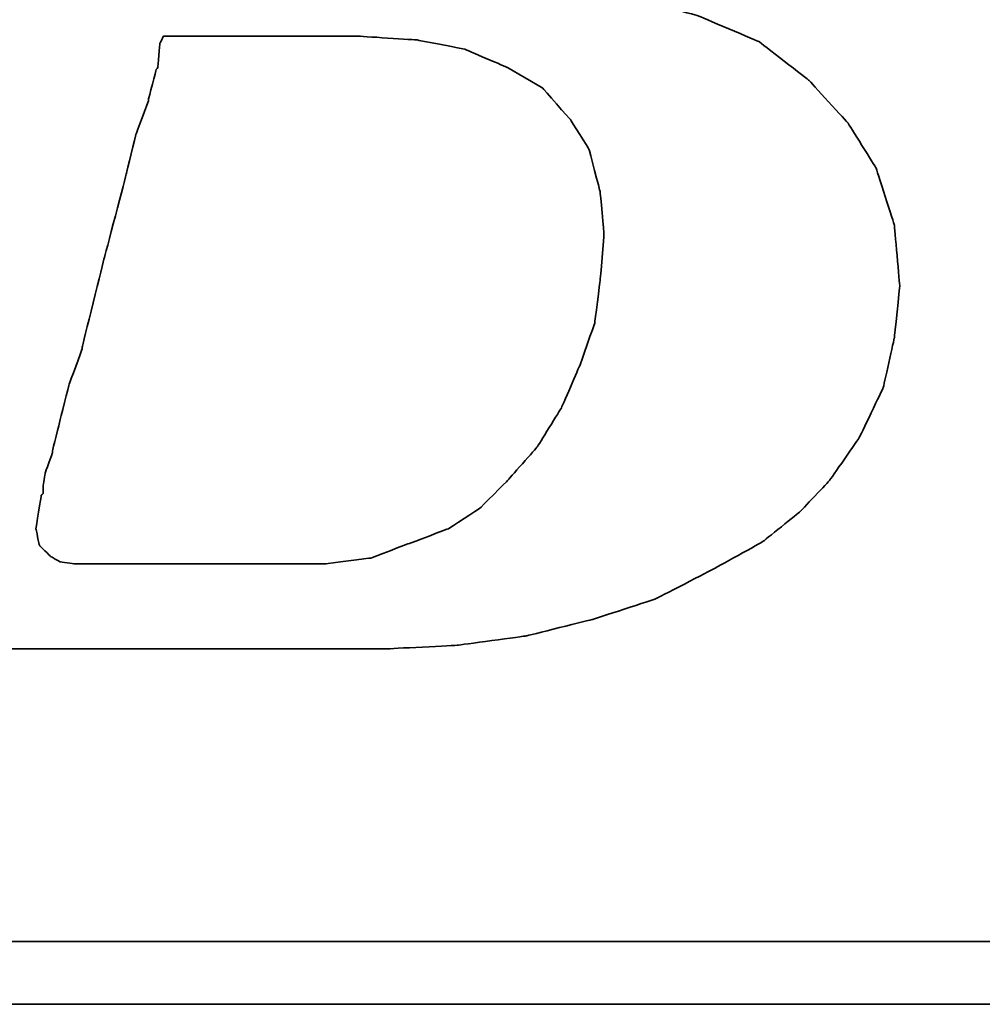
# Model space of a CAD drawing. Header units: millimetres. Extents: x 8 to 529, y 592 to 778.
# Tile 29 of 52: x 377.49 to 382.82, y 648.87 to 654.31. Entities that reach past the tile are written whole.
import ezdxf

# ---------------------------------------------------------------- set-up
doc = ezdxf.new("R2010")
doc.units = ezdxf.units.MM
doc.layers.add('DIM', color=4, linetype='Continuous')
doc.layers.add('layer 1', color=7, linetype='Continuous')

# ---------------------------------------------------------------- blocks, each defined once
blk = doc.blocks.new('TBI MOTION logo(完整正式版)')
at = {"layer": 'layer 1', "color": 22, "lineweight": 35}
for points, knots in [([(-64.65375, -6.86375), (-64.65375, -6.86375), (-64.84375, -7.29625), (-64.84375, -7.29625), (-64.84375, -7.29625), (-64.84375, -7.29625), (-64.86875, -7.34375), (-64.86875, -7.34375), (-64.86875, -7.34375), (-64.86875, -7.34375), (-64.86875, -7.36875), (-64.86875, -7.36875), (-64.86875, -7.36875), (-64.86875, -7.36875), (-65.15375, -7.65375), (-65.15375, -7.65375), (-65.15375, -7.65375), (-65.15375, -7.65375), (-65.17875, -7.65375), (-65.17875, -7.65375), (-65.17875, -7.65375), (-65.17875, -7.65375), (-65.20375, -7.67875), (-65.20375, -7.67875), (-65.20375, -7.67875), (-65.20375, -7.67875), (-65.58875, -7.87125), (-65.58875, -7.87125), (-65.58875, -7.87125), (-65.58875, -7.87125), (-65.63375, -7.87125), (-65.63375, -7.87125), (-65.63375, -7.87125), (-65.63375, -7.87125), (-65.65875, -7.89375), (-65.65875, -7.89375), (-65.65875, -7.89375), (-65.65875, -7.89375), (-66.09375, -7.94375), (-66.09375, -7.94375), (-66.09375, -7.94375), (-66.09375, -7.94375), (-66.11375, -7.94375), (-66.11375, -7.94375), (-66.11375, -7.94375), (-66.11375, -7.94375), (-66.16375, -7.94375), (-66.16375, -7.94375), (-66.16375, -7.94375), (-66.16375, -7.94375), (-66.30875, -7.94375), (-66.30875, -7.94375), (-66.30875, -7.94375), (-66.30875, -7.94375), (-66.69375, -7.94375), (-66.69375, -7.94375), (-66.69375, -7.94375), (-66.69375, -7.94375), (-67.07375, -7.94375), (-67.07375, -7.94375), (-67.07375, -7.94375), (-67.07375, -7.94375), (-67.12375, -7.94375), (-67.12375, -7.94375), (-67.12375, -7.94375), (-67.12375, -7.94375), (-67.12375, -7.96625), (-67.12375, -7.96625), (-67.12375, -7.96625), (-67.12375, -7.96625), (-67.14875, -7.99125), (-67.14875, -7.99125), (-67.14875, -7.99125), (-67.14875, -7.99125), (-67.24375, -8.34875), (-67.24375, -8.34875), (-67.24375, -8.34875), (-67.24375, -8.34875), (-67.31375, -8.68625), (-67.31375, -8.68625), (-67.31375, -8.68625), (-67.31375, -8.68625), (-67.26875, -8.68625), (-67.26875, -8.68625), (-67.26875, -8.68625), (-67.26875, -8.68625), (-67.07375, -8.68625), (-67.07375, -8.68625), (-67.07375, -8.68625), (-67.07375, -8.68625), (-66.54875, -8.68625), (-66.54875, -8.68625), (-66.54875, -8.68625), (-66.54875, -8.68625), (-65.82625, -8.68625), (-65.82625, -8.68625), (-65.82625, -8.68625), (-65.82625, -8.68625), (-65.01375, -8.68625), (-65.01375, -8.68625), (-65.01375, -8.68625), (-65.01375, -8.68625), (-64.05375, -8.68625), (-64.05375, -8.68625), (-64.05375, -8.68625), (-64.05375, -8.68625), (-62.08375, -8.68625), (-62.08375, -8.68625), (-62.08375, -8.68625), (-62.08375, -8.68625), (-60.06875, -8.68625), (-60.06875, -8.68625), (-60.06875, -8.68625), (-60.06875, -8.68625), (-59.10875, -8.68625), (-59.10875, -8.68625), (-59.10875, -8.68625), (-59.10875, -8.68625), (-58.29375, -8.68625), (-58.29375, -8.68625), (-58.29375, -8.68625), (-58.29375, -8.68625), (-57.57375, -8.68625), (-57.57375, -8.68625), (-57.57375, -8.68625), (-57.57375, -8.68625), (-57.04875, -8.68625), (-57.04875, -8.68625), (-57.04875, -8.68625), (-57.04875, -8.68625), (-56.85375, -8.68625), (-56.85375, -8.68625), (-56.85375, -8.68625), (-56.85375, -8.68625), (-56.70875, -8.68625), (-56.70875, -8.68625), (-56.70875, -8.68625), (-56.70875, -8.68625), (-56.61375, -8.68625), (-56.61375, -8.68625), (-56.61375, -8.68625), (-56.61375, -8.68625), (-56.56875, -8.68625), (-56.56875, -8.68625), (-56.56875, -8.68625), (-56.56875, -8.68625), (-55.65375, -8.63875), (-55.65375, -8.63875), (-55.65375, -8.63875), (-55.65375, -8.63875), (-54.76875, -8.51875), (-54.76875, -8.51875), (-54.76875, -8.51875), (-54.76875, -8.51875), (-53.90375, -8.30375), (-53.90375, -8.30375), (-53.90375, -8.30375), (-53.90375, -8.30375), (-53.08875, -8.03875), (-53.08875, -8.03875), (-53.08875, -8.03875), (-53.08875, -8.03875), (-52.34375, -7.65375), (-52.34375, -7.65375), (-52.34375, -7.65375), (-52.34375, -7.65375), (-51.69875, -7.29625), (-51.69875, -7.29625), (-51.69875, -7.29625), (-51.69875, -7.29625), (-51.21875, -6.91125), (-51.21875, -6.91125), (-51.21875, -6.91125), (-51.21875, -6.91125), (-50.83375, -6.50375), (-50.83375, -6.50375), (-50.83375, -6.50375), (-50.83375, -6.50375), (-50.44875, -5.94875), (-50.44875, -5.94875), (-50.44875, -5.94875), (-50.44875, -5.94875), (-50.13875, -5.30375), (-50.13875, -5.30375), (-50.13875, -5.30375), (-50.13875, -5.30375), (-49.99375, -4.65375), (-49.99375, -4.65375), (-49.99375, -4.65375), (-49.99375, -4.65375), (-49.92375, -3.98375), (-49.92375, -3.98375), (-49.92375, -3.98375), (-49.92375, -3.98375), (-49.99375, -3.19374), (-49.99375, -3.19374), (-49.99375, -3.19374), (-49.99375, -3.19374), (-50.23374, -2.44874), (-50.23374, -2.44874), (-50.23374, -2.44874), (-50.23374, -2.44874), (-50.59375, -1.87374), (-50.59375, -1.87374), (-50.59375, -1.87374), (-50.59375, -1.87374), (-51.09875, -1.31874), (-51.09875, -1.31874), (-51.09875, -1.31874), (-51.09875, -1.31874), (-51.74375, -0.81875), (-51.74375, -0.81875), (-51.74375, -0.81875), (-51.74375, -0.81875), (-52.53875, -0.48125), (-52.53875, -0.48125), (-52.53875, -0.48125), (-52.53875, -0.48125), (-53.47375, -0.21875), (-53.47375, -0.21875), (-53.47375, -0.21875), (-53.47375, -0.21875), (-54.52875, -0.04874), (-54.52875, -0.04874), (-54.52875, -0.04874), (-54.52875, -0.04874), (-55.65375, 0.12125), (-55.65375, 0.12125), (-55.65375, 0.12125), (-55.65375, 0.12125), (-54.50375, 0.28624), (-54.50375, 0.28624), (-54.50375, 0.28624), (-54.50375, 0.28624), (-53.83375, 0.38124), (-53.83375, 0.38124), (-53.83375, 0.38124), (-53.83375, 0.38124), (-53.18375, 0.50125), (-53.18375, 0.50125), (-53.18375, 0.50125), (-53.18375, 0.50125), (-52.55875, 0.66874), (-52.55875, 0.66874), (-52.55875, 0.66874), (-52.55875, 0.66874), (-52.03375, 0.86124), (-52.03375, 0.86124), (-52.03375, 0.86124), (-52.03375, 0.86124), (-51.50374, 1.03124), (-51.50374, 1.03124), (-51.50374, 1.03124), (-51.50374, 1.03124), (-51.09875, 1.27125), (-51.09875, 1.27125), (-51.09875, 1.27125), (-51.09875, 1.27125), (-50.71375, 1.48624), (-50.71375, 1.48624), (-50.71375, 1.48624), (-50.71375, 1.48624), (-50.37625, 1.77625), (-50.37625, 1.77625), (-50.37625, 1.77625), (-50.37625, 1.77625), (-49.82375, 2.37625), (-49.82375, 2.37625), (-49.82375, 2.37625), (-49.82375, 2.37625), (-49.41875, 2.99625), (-49.41875, 2.99625), (-49.41875, 2.99625), (-49.41875, 2.99625), (-49.22375, 3.76625), (-49.22375, 3.76625), (-49.22375, 3.76625), (-49.22375, 3.76625), (-49.15375, 4.50874), (-49.15375, 4.50874), (-49.15375, 4.50874), (-49.15375, 4.50874), (-49.20375, 5.25125), (-49.20375, 5.25125), (-49.20375, 5.25125), (-49.20375, 5.25125), (-49.41875, 5.92625), (-49.41875, 5.92625), (-49.41875, 5.92625), (-49.41875, 5.92625), (-49.77875, 6.47625), (-49.77875, 6.47625), (-49.77875, 6.47625), (-49.77875, 6.47625), (-50.33125, 7.02624), (-50.33125, 7.02624), (-50.33125, 7.02624), (-50.33125, 7.02624), (-51.00125, 7.43625), (-51.00125, 7.43625), (-51.00125, 7.43625), (-51.00125, 7.43625), (-51.79375, 7.72625), (-51.79375, 7.72625), (-51.79375, 7.72625), (-51.79375, 7.72625), (-52.72875, 7.89124), (-52.72875, 7.89124), (-52.72875, 7.89124), (-52.72875, 7.89124), (-53.83375, 7.98625), (-53.83375, 7.98625), (-53.83375, 7.98625), (-53.83375, 7.98625), (-53.92875, 7.98625), (-53.92875, 7.98625), (-53.92875, 7.98625), (-53.92875, 7.98625), (-54.26375, 7.98625), (-54.26375, 7.98625), (-54.26375, 7.98625), (-54.26375, 7.98625), (-54.74375, 7.98625), (-54.74375, 7.98625), (-54.74375, 7.98625), (-54.74375, 7.98625), (-55.36875, 7.98625), (-55.36875, 7.98625), (-55.36875, 7.98625), (-55.36875, 7.98625), (-56.13375, 7.98625), (-56.13375, 7.98625), (-56.13375, 7.98625), (-56.13375, 7.98625), (-56.94875, 7.98625), (-56.94875, 7.98625), (-56.94875, 7.98625), (-56.94875, 7.98625), (-58.77625, 7.98625), (-58.77625, 7.98625), (-58.77625, 7.98625), (-58.77625, 7.98625), (-60.59875, 7.98625), (-60.59875, 7.98625), (-60.59875, 7.98625), (-60.59875, 7.98625), (-61.41375, 7.98625), (-61.41375, 7.98625), (-61.41375, 7.98625), (-61.41375, 7.98625), (-62.17875, 7.98625), (-62.17875, 7.98625), (-62.17875, 7.98625), (-62.17875, 7.98625), (-62.80375, 7.98625), (-62.80375, 7.98625), (-62.80375, 7.98625), (-62.80375, 7.98625), (-63.30625, 7.98625), (-63.30625, 7.98625), (-63.30625, 7.98625), (-63.30625, 7.98625), (-63.57375, 7.98625), (-63.57375, 7.98625), (-63.57375, 7.98625), (-63.57375, 7.98625), (-63.57375, 7.96375), (-63.57375, 7.96375), (-63.57375, 7.96375), (-63.57375, 7.96375), (-63.59875, 7.94125), (-63.59875, 7.94125), (-63.59875, 7.94125), (-63.59875, 7.94125), (-63.69375, 7.55625), (-63.69375, 7.55625), (-63.69375, 7.55625), (-63.69375, 7.55625), (-63.76375, 7.24624), (-63.76375, 7.24624), (-63.76375, 7.24624), (-63.76375, 7.24624), (-63.23875, 7.24624), (-63.23875, 7.24624), (-63.23875, 7.24624), (-63.23875, 7.24624), (-62.75875, 7.24624), (-62.75875, 7.24624), (-62.75875, 7.24624), (-62.75875, 7.24624), (-62.61125, 7.24624), (-62.61125, 7.24624), (-62.61125, 7.24624), (-62.61125, 7.24624), (-62.56625, 7.24624), (-62.56625, 7.24624), (-62.56625, 7.24624), (-62.56625, 7.24624), (-62.22875, 7.24624), (-62.22875, 7.24624), (-62.22875, 7.24624), (-62.22875, 7.24624), (-62.20375, 7.24624), (-62.20375, 7.24624), (-62.20375, 7.24624), (-62.20375, 7.24624), (-62.17875, 7.21875), (-62.17875, 7.21875), (-62.17875, 7.21875), (-62.17875, 7.21875), (-61.96375, 7.17125), (-61.96375, 7.17125), (-61.96375, 7.17125), (-61.96375, 7.17125), (-61.72375, 7.12624), (-61.72375, 7.12624), (-61.72375, 7.12624), (-61.72375, 7.12624), (-61.70375, 7.12624), (-61.70375, 7.12624), (-61.70375, 7.12624), (-61.70375, 7.12624), (-61.55875, 7.07624), (-61.55875, 7.07624), (-61.55875, 7.07624), (-61.55875, 7.07624), (-61.50875, 7.07624), (-61.50875, 7.07624), (-61.50875, 7.07624), (-61.50875, 7.07624), (-61.48375, 7.02624), (-61.48375, 7.02624), (-61.48375, 7.02624), (-61.48375, 7.02624), (-61.31875, 6.83375), (-61.31875, 6.83375), (-61.31875, 6.83375), (-61.31875, 6.83375), (-61.29375, 6.81125), (-61.29375, 6.81125), (-61.29375, 6.81125), (-61.29375, 6.81125), (-61.29375, 6.78625), (-61.29375, 6.78625), (-61.29375, 6.78625), (-61.29375, 6.78625), (-61.19875, 6.50124), (-61.19875, 6.50124), (-61.19875, 6.50124), (-61.19875, 6.50124), (-61.17375, 6.45124), (-61.17375, 6.45124), (-61.17375, 6.45124), (-61.17375, 6.45124), (-61.19875, 6.40625), (-61.19875, 6.40625), (-61.19875, 6.40625), (-61.19875, 6.40625), (-61.26875, 5.99624), (-61.26875, 5.99624), (-61.26875, 5.99624), (-61.26875, 5.99624), (-61.26875, 5.85125), (-61.26875, 5.85125), (-61.26875, 5.85125), (-61.26875, 5.85125), (-61.26875, 5.82625), (-61.26875, 5.82625), (-61.26875, 5.82625), (-61.26875, 5.82625), (-61.29375, 5.80625), (-61.29375, 5.80625), (-61.29375, 5.80625), (-61.29375, 5.80625), (-61.34125, 5.66125), (-61.34125, 5.66125), (-61.34125, 5.66125), (-61.34125, 5.66125), (-61.41375, 5.44625), (-61.41375, 5.44625), (-61.41375, 5.44625), (-61.41375, 5.44625), (-61.48375, 5.15625), (-61.48375, 5.15625), (-61.48375, 5.15625), (-61.48375, 5.15625), (-61.58375, 4.82124), (-61.58375, 4.82124), (-61.58375, 4.82124), (-61.58375, 4.82124), (-61.79875, 4.00375), (-61.79875, 4.00375), (-61.79875, 4.00375), (-61.79875, 4.00375), (-62.05875, 2.99625), (-62.05875, 2.99625), (-62.05875, 2.99625), (-62.05875, 2.99625), (-62.34875, 1.91625), (-62.34875, 1.91625), (-62.34875, 1.91625), (-62.34875, 1.91625), (-62.97375, -0.41124), (-62.97375, -0.41124), (-62.97375, -0.41124), (-62.97375, -0.41124), (-63.59875, -2.75875), (-63.59875, -2.75875), (-63.59875, -2.75875), (-63.59875, -2.75875), (-63.88375, -3.86374), (-63.88375, -3.86374), (-63.88375, -3.86374), (-63.88375, -3.86374), (-64.14875, -4.82374), (-64.14875, -4.82374), (-64.14875, -4.82374), (-64.14875, -4.82374), (-64.36375, -5.64125), (-64.36375, -5.64125), (-64.36375, -5.64125), (-64.36375, -5.64125), (-64.43625, -5.97625), (-64.43625, -5.97625), (-64.43625, -5.97625), (-64.43625, -5.97625), (-64.50875, -6.28625), (-64.50875, -6.28625), (-64.50875, -6.28625), (-64.50875, -6.28625), (-64.50875, -6.30875), (-64.50875, -6.30875), (-64.50875, -6.30875), (-64.50875, -6.30875), (-64.57875, -6.50375), (-64.57875, -6.50375), (-64.57875, -6.50375), (-64.57875, -6.50375), (-64.62875, -6.69625), (-64.62875, -6.69625), (-64.62875, -6.69625), (-64.62875, -6.69625), (-64.62875, -6.76875), (-64.62875, -6.76875), (-64.62875, -6.76875), (-64.62875, -6.76875), (-64.62875, -6.81375), (-64.62875, -6.81375), (-64.62875, -6.81375), (-64.62875, -6.81375), (-64.62875, -6.83875), (-64.62875, -6.83875), (-64.62875, -6.83875), (-64.62875, -6.83875), (-64.65375, -6.86375), (-64.65375, -6.86375)], [0, 0, 0, 0, 0.00719424, 0.00719424, 0.00719424, 0.00719425, 0.01438849, 0.01438849, 0.01438849, 0.0143885, 0.02158273, 0.02158273, 0.02158273, 0.02158274, 0.02877698, 0.02877698, 0.02877698, 0.02877699, 0.03597122, 0.03597122, 0.03597122, 0.03597123, 0.04316547, 0.04316547, 0.04316547, 0.04316548, 0.05035971, 0.05035971, 0.05035971, 0.05035972, 0.05755396, 0.05755396, 0.05755396, 0.05755397, 0.0647482, 0.0647482, 0.0647482, 0.06474821, 0.07194245, 0.07194245, 0.07194245, 0.07194246, 0.07913669, 0.07913669, 0.07913669, 0.0791367, 0.08633094, 0.08633094, 0.08633094, 0.08633095, 0.09352518, 0.09352518, 0.09352518, 0.09352519, 0.10071942, 0.10071942, 0.10071942, 0.10071943, 0.10791367, 0.10791367, 0.10791367, 0.10791368, 0.11510791, 0.11510791, 0.11510791, 0.11510792, 0.12230216, 0.12230216, 0.12230216, 0.12230217, 0.1294964, 0.1294964, 0.1294964, 0.12949641, 0.13669065, 0.13669065, 0.13669065, 0.13669066, 0.14388489, 0.14388489, 0.14388489, 0.1438849, 0.15107914, 0.15107914, 0.15107914, 0.15107915, 0.15827338, 0.15827338, 0.15827338, 0.15827339, 0.16546763, 0.16546763, 0.16546763, 0.16546764, 0.17266187, 0.17266187, 0.17266187, 0.17266188, 0.17985612, 0.17985612, 0.17985612, 0.17985613, 0.18705036, 0.18705036, 0.18705036, 0.18705037, 0.1942446, 0.1942446, 0.1942446, 0.19424461, 0.20143885, 0.20143885, 0.20143885, 0.20143886, 0.20863309, 0.20863309, 0.20863309, 0.2086331, 0.21582734, 0.21582734, 0.21582734, 0.21582735, 0.22302158, 0.22302158, 0.22302158, 0.22302159, 0.23021583, 0.23021583, 0.23021583, 0.23021584, 0.23741007, 0.23741007, 0.23741007, 0.23741008, 0.24460432, 0.24460432, 0.24460432, 0.24460433, 0.25179856, 0.25179856, 0.25179856, 0.25179857, 0.25899281, 0.25899281, 0.25899281, 0.25899282, 0.26618705, 0.26618705, 0.26618705, 0.26618706, 0.27338129, 0.27338129, 0.27338129, 0.2733813, 0.28057554, 0.28057554, 0.28057554, 0.28057555, 0.28776978, 0.28776978, 0.28776978, 0.28776979, 0.29496403, 0.29496403, 0.29496403, 0.29496404, 0.30215827, 0.30215827, 0.30215827, 0.30215828, 0.30935252, 0.30935252, 0.30935252, 0.30935253, 0.31654676, 0.31654676, 0.31654676, 0.31654677, 0.32374101, 0.32374101, 0.32374101, 0.32374102, 0.33093525, 0.33093525, 0.33093525, 0.33093526, 0.3381295, 0.3381295, 0.3381295, 0.33812951, 0.34532374, 0.34532374, 0.34532374, 0.34532375, 0.35251799, 0.35251799, 0.35251799, 0.352518, 0.35971223, 0.35971223, 0.35971223, 0.35971224, 0.36690647, 0.36690647, 0.36690647, 0.36690648, 0.37410072, 0.37410072, 0.37410072, 0.37410073, 0.38129496, 0.38129496, 0.38129496, 0.38129497, 0.38848921, 0.38848921, 0.38848921, 0.38848922, 0.39568345, 0.39568345, 0.39568345, 0.39568346, 0.4028777, 0.4028777, 0.4028777, 0.40287771, 0.41007194, 0.41007194, 0.41007194, 0.41007195, 0.41726619, 0.41726619, 0.41726619, 0.4172662, 0.42446043, 0.42446043, 0.42446043, 0.42446044, 0.43165468, 0.43165468, 0.43165468, 0.43165469, 0.43884892, 0.43884892, 0.43884892, 0.43884893, 0.44604317, 0.44604317, 0.44604317, 0.44604318, 0.45323741, 0.45323741, 0.45323741, 0.45323742, 0.46043165, 0.46043165, 0.46043165, 0.46043166, 0.4676259, 0.4676259, 0.4676259, 0.46762591, 0.47482014, 0.47482014, 0.47482014, 0.47482015, 0.48201439, 0.48201439, 0.48201439, 0.4820144, 0.48920863, 0.48920863, 0.48920863, 0.48920864, 0.49640288, 0.49640288, 0.49640288, 0.49640289, 0.50359712, 0.50359712, 0.50359712, 0.50359713, 0.51079137, 0.51079137, 0.51079137, 0.51079138, 0.51798561, 0.51798561, 0.51798561, 0.51798562, 0.52517986, 0.52517986, 0.52517986, 0.52517987, 0.5323741, 0.5323741, 0.5323741, 0.53237411, 0.53956835, 0.53956835, 0.53956835, 0.53956836, 0.54676259, 0.54676259, 0.54676259, 0.5467626, 0.55395683, 0.55395683, 0.55395683, 0.55395684, 0.56115108, 0.56115108, 0.56115108, 0.56115109, 0.56834532, 0.56834532, 0.56834532, 0.56834533, 0.57553957, 0.57553957, 0.57553957, 0.57553958, 0.58273381, 0.58273381, 0.58273381, 0.58273382, 0.58992806, 0.58992806, 0.58992806, 0.58992807, 0.5971223, 0.5971223, 0.5971223, 0.59712231, 0.60431655, 0.60431655, 0.60431655, 0.60431656, 0.61151079, 0.61151079, 0.61151079, 0.6115108, 0.61870504, 0.61870504, 0.61870504, 0.61870505, 0.62589928, 0.62589928, 0.62589928, 0.62589929, 0.63309353, 0.63309353, 0.63309353, 0.63309354, 0.64028777, 0.64028777, 0.64028777, 0.64028778, 0.64748201, 0.64748201, 0.64748201, 0.64748202, 0.65467626, 0.65467626, 0.65467626, 0.65467627, 0.6618705, 0.6618705, 0.6618705, 0.66187051, 0.66906475, 0.66906475, 0.66906475, 0.66906476, 0.67625899, 0.67625899, 0.67625899, 0.676259, 0.68345324, 0.68345324, 0.68345324, 0.68345325, 0.69064748, 0.69064748, 0.69064748, 0.69064749, 0.69784173, 0.69784173, 0.69784173, 0.69784174, 0.70503597, 0.70503597, 0.70503597, 0.70503598, 0.71223022, 0.71223022, 0.71223022, 0.71223023, 0.71942446, 0.71942446, 0.71942446, 0.71942447, 0.72661871, 0.72661871, 0.72661871, 0.72661872, 0.73381295, 0.73381295, 0.73381295, 0.73381296, 0.74100719, 0.74100719, 0.74100719, 0.7410072, 0.74820144, 0.74820144, 0.74820144, 0.74820145, 0.75539568, 0.75539568, 0.75539568, 0.75539569, 0.76258993, 0.76258993, 0.76258993, 0.76258994, 0.76978417, 0.76978417, 0.76978417, 0.76978418, 0.77697842, 0.77697842, 0.77697842, 0.77697843, 0.78417266, 0.78417266, 0.78417266, 0.78417267, 0.79136691, 0.79136691, 0.79136691, 0.79136692, 0.79856115, 0.79856115, 0.79856115, 0.79856116, 0.8057554, 0.8057554, 0.8057554, 0.80575541, 0.81294964, 0.81294964, 0.81294964, 0.81294965, 0.82014388, 0.82014388, 0.82014388, 0.82014389, 0.82733813, 0.82733813, 0.82733813, 0.82733814, 0.83453237, 0.83453237, 0.83453237, 0.83453238, 0.84172662, 0.84172662, 0.84172662, 0.84172663, 0.84892086, 0.84892086, 0.84892086, 0.84892087, 0.85611511, 0.85611511, 0.85611511, 0.85611512, 0.86330935, 0.86330935, 0.86330935, 0.86330936, 0.8705036, 0.8705036, 0.8705036, 0.87050361, 0.87769784, 0.87769784, 0.87769784, 0.87769785, 0.88489209, 0.88489209, 0.88489209, 0.8848921, 0.89208633, 0.89208633, 0.89208633, 0.89208634, 0.89928058, 0.89928058, 0.89928058, 0.89928059, 0.90647482, 0.90647482, 0.90647482, 0.90647483, 0.91366906, 0.91366906, 0.91366906, 0.91366907, 0.92086331, 0.92086331, 0.92086331, 0.92086332, 0.92805755, 0.92805755, 0.92805755, 0.92805756, 0.9352518, 0.9352518, 0.9352518, 0.93525181, 0.94244604, 0.94244604, 0.94244604, 0.94244605, 0.94964029, 0.94964029, 0.94964029, 0.9496403, 0.95683453, 0.95683453, 0.95683453, 0.95683454, 0.96402878, 0.96402878, 0.96402878, 0.96402879, 0.97122302, 0.97122302, 0.97122302, 0.97122303, 0.97841727, 0.97841727, 0.97841727, 0.97841728, 0.98561151, 0.98561151, 0.98561151, 0.98561152, 0.99280576, 0.99280576, 0.99280576, 0.99280577, 1, 1, 1, 1]), ([(-61.03125, -6.57375), (-61.03125, -6.57375), (-61.03125, -6.67125), (-61.03125, -6.67125), (-61.03125, -6.67125), (-61.03125, -6.67125), (-61.05375, -6.69625), (-61.05375, -6.69625), (-61.05375, -6.69625), (-61.05375, -6.69625), (-61.12375, -7.12875), (-61.12375, -7.12875), (-61.12375, -7.12875), (-61.12375, -7.12875), (-61.07875, -7.34375), (-61.07875, -7.34375), (-61.07875, -7.34375), (-61.07875, -7.34375), (-60.93375, -7.48875), (-60.93375, -7.48875), (-60.93375, -7.48875), (-60.93375, -7.48875), (-60.81375, -7.55625), (-60.81375, -7.55625), (-60.81375, -7.55625), (-60.81375, -7.55625), (-60.62375, -7.58375), (-60.62375, -7.58375), (-60.62375, -7.58375), (-60.62375, -7.58375), (-60.30875, -7.58375), (-60.30875, -7.58375), (-60.30875, -7.58375), (-60.30875, -7.58375), (-59.97375, -7.58375), (-59.97375, -7.58375), (-59.97375, -7.58375), (-59.97375, -7.58375), (-59.87875, -7.58375), (-59.87875, -7.58375), (-59.87875, -7.58375), (-59.87875, -7.58375), (-59.63625, -7.58375), (-59.63625, -7.58375), (-59.63625, -7.58375), (-59.63625, -7.58375), (-58.96875, -7.58375), (-58.96875, -7.58375), (-58.96875, -7.58375), (-58.96875, -7.58375), (-58.29375, -7.58375), (-58.29375, -7.58375), (-58.29375, -7.58375), (-58.29375, -7.58375), (-58.05375, -7.58375), (-58.05375, -7.58375), (-58.05375, -7.58375), (-58.05375, -7.58375), (-57.98375, -7.58375), (-57.98375, -7.58375), (-57.98375, -7.58375), (-57.98375, -7.58375), (-57.35875, -7.58375), (-57.35875, -7.58375), (-57.35875, -7.58375), (-57.35875, -7.58375), (-56.78375, -7.50875), (-56.78375, -7.50875), (-56.78375, -7.50875), (-56.78375, -7.50875), (-56.27875, -7.31875), (-56.27875, -7.31875), (-56.27875, -7.31875), (-56.27875, -7.31875), (-55.77375, -7.12875), (-55.77375, -7.12875), (-55.77375, -7.12875), (-55.77375, -7.12875), (-55.36875, -6.86375), (-55.36875, -6.86375), (-55.36875, -6.86375), (-55.36875, -6.86375), (-55.00875, -6.50375), (-55.00875, -6.50375), (-55.00875, -6.50375), (-55.00875, -6.50375), (-54.62375, -6.06875), (-54.62375, -6.06875), (-54.62375, -6.06875), (-54.62375, -6.06875), (-54.31375, -5.56875), (-54.31375, -5.56875), (-54.31375, -5.56875), (-54.31375, -5.56875), (-54.07375, -5.01625), (-54.07375, -5.01625), (-54.07375, -5.01625), (-54.07375, -5.01625), (-53.87875, -4.46374), (-53.87875, -4.46374), (-53.87875, -4.46374), (-53.87875, -4.46374), (-53.80875, -3.91375), (-53.80875, -3.91375), (-53.80875, -3.91375), (-53.80875, -3.91375), (-53.75875, -3.31375), (-53.75875, -3.31375), (-53.75875, -3.31375), (-53.75875, -3.31375), (-53.80875, -2.75875), (-53.80875, -2.75875), (-53.80875, -2.75875), (-53.80875, -2.75875), (-53.95375, -2.20875), (-53.95375, -2.20875), (-53.95375, -2.20875), (-53.95375, -2.20875), (-54.19375, -1.82625), (-54.19375, -1.82625), (-54.19375, -1.82625), (-54.19375, -1.82625), (-54.55375, -1.41875), (-54.55375, -1.41875), (-54.55375, -1.41875), (-54.55375, -1.41875), (-55.00875, -1.15125), (-55.00875, -1.15125), (-55.00875, -1.15125), (-55.00875, -1.15125), (-55.56125, -0.91375), (-55.56125, -0.91375), (-55.56125, -0.91375), (-55.56125, -0.91375), (-56.18125, -0.79375), (-56.18125, -0.79375), (-56.18125, -0.79375), (-56.18125, -0.79375), (-56.94875, -0.74374), (-56.94875, -0.74374), (-56.94875, -0.74374), (-56.94875, -0.74374), (-56.99875, -0.74374), (-56.99875, -0.74374), (-56.99875, -0.74374), (-56.99875, -0.74374), (-57.09375, -0.74374), (-57.09375, -0.74374), (-57.09375, -0.74374), (-57.09375, -0.74374), (-57.38375, -0.74374), (-57.38375, -0.74374), (-57.38375, -0.74374), (-57.38375, -0.74374), (-57.76875, -0.74374), (-57.76875, -0.74374), (-57.76875, -0.74374), (-57.76875, -0.74374), (-58.24625, -0.74374), (-58.24625, -0.74374), (-58.24625, -0.74374), (-58.24625, -0.74374), (-58.72875, -0.74374), (-58.72875, -0.74374), (-58.72875, -0.74374), (-58.72875, -0.74374), (-59.20875, -0.74374), (-59.20875, -0.74374), (-59.20875, -0.74374), (-59.20875, -0.74374), (-59.46875, -0.74374), (-59.46875, -0.74374), (-59.46875, -0.74374), (-59.46875, -0.74374), (-59.51625, -0.83875), (-59.51625, -0.83875), (-59.51625, -0.83875), (-59.51625, -0.83875), (-59.54375, -1.15125), (-59.54375, -1.15125), (-59.54375, -1.15125), (-59.54375, -1.15125), (-59.56375, -1.17874), (-59.56375, -1.17874), (-59.56375, -1.17874), (-59.56375, -1.17874), (-59.66375, -1.55875), (-59.66375, -1.55875), (-59.66375, -1.55875), (-59.66375, -1.55875), (-59.66375, -1.58375), (-59.66375, -1.58375), (-59.66375, -1.58375), (-59.66375, -1.58375), (-59.82875, -2.01874), (-59.82875, -2.01874), (-59.82875, -2.01874), (-59.82875, -2.01874), (-59.94875, -2.52125), (-59.94875, -2.52125), (-59.94875, -2.52125), (-59.94875, -2.52125), (-60.23875, -3.62375), (-60.23875, -3.62375), (-60.23875, -3.62375), (-60.23875, -3.62375), (-60.52375, -4.77624), (-60.52375, -4.77624), (-60.52375, -4.77624), (-60.52375, -4.77624), (-60.52375, -4.79874), (-60.52375, -4.79874), (-60.52375, -4.79874), (-60.52375, -4.79874), (-60.69125, -5.25375), (-60.69125, -5.25375), (-60.69125, -5.25375), (-60.69125, -5.25375), (-60.81375, -5.73625), (-60.81375, -5.73625), (-60.81375, -5.73625), (-60.81375, -5.73625), (-60.90875, -6.11875), (-60.90875, -6.11875), (-60.90875, -6.11875), (-60.90875, -6.11875), (-60.90875, -6.14375), (-60.90875, -6.14375), (-60.90875, -6.14375), (-60.90875, -6.14375), (-61.00375, -6.40875), (-61.00375, -6.40875), (-61.00375, -6.40875), (-61.00375, -6.40875), (-61.03125, -6.57375), (-61.03125, -6.57375)], [0, 0, 0, 0, 0.01694915, 0.01694915, 0.01694915, 0.01694916, 0.03389831, 0.03389831, 0.03389831, 0.03389832, 0.05084746, 0.05084746, 0.05084746, 0.05084747, 0.06779661, 0.06779661, 0.06779661, 0.06779662, 0.08474576, 0.08474576, 0.08474576, 0.08474577, 0.10169492, 0.10169492, 0.10169492, 0.10169493, 0.11864407, 0.11864407, 0.11864407, 0.11864408, 0.13559322, 0.13559322, 0.13559322, 0.13559323, 0.15254237, 0.15254237, 0.15254237, 0.15254238, 0.16949153, 0.16949153, 0.16949153, 0.16949154, 0.18644068, 0.18644068, 0.18644068, 0.18644069, 0.20338983, 0.20338983, 0.20338983, 0.20338984, 0.22033898, 0.22033898, 0.22033898, 0.22033899, 0.23728814, 0.23728814, 0.23728814, 0.23728815, 0.25423729, 0.25423729, 0.25423729, 0.2542373, 0.27118644, 0.27118644, 0.27118644, 0.27118645, 0.28813559, 0.28813559, 0.28813559, 0.2881356, 0.30508475, 0.30508475, 0.30508475, 0.30508476, 0.3220339, 0.3220339, 0.3220339, 0.32203391, 0.33898305, 0.33898305, 0.33898305, 0.33898306, 0.3559322, 0.3559322, 0.3559322, 0.35593221, 0.37288136, 0.37288136, 0.37288136, 0.37288137, 0.38983051, 0.38983051, 0.38983051, 0.38983052, 0.40677966, 0.40677966, 0.40677966, 0.40677967, 0.42372881, 0.42372881, 0.42372881, 0.42372882, 0.44067797, 0.44067797, 0.44067797, 0.44067798, 0.45762712, 0.45762712, 0.45762712, 0.45762713, 0.47457627, 0.47457627, 0.47457627, 0.47457628, 0.49152542, 0.49152542, 0.49152542, 0.49152543, 0.50847458, 0.50847458, 0.50847458, 0.50847459, 0.52542373, 0.52542373, 0.52542373, 0.52542374, 0.54237288, 0.54237288, 0.54237288, 0.54237289, 0.55932203, 0.55932203, 0.55932203, 0.55932204, 0.57627119, 0.57627119, 0.57627119, 0.5762712, 0.59322034, 0.59322034, 0.59322034, 0.59322035, 0.61016949, 0.61016949, 0.61016949, 0.6101695, 0.62711864, 0.62711864, 0.62711864, 0.62711865, 0.6440678, 0.6440678, 0.6440678, 0.64406781, 0.66101695, 0.66101695, 0.66101695, 0.66101696, 0.6779661, 0.6779661, 0.6779661, 0.67796611, 0.69491525, 0.69491525, 0.69491525, 0.69491526, 0.71186441, 0.71186441, 0.71186441, 0.71186442, 0.72881356, 0.72881356, 0.72881356, 0.72881357, 0.74576271, 0.74576271, 0.74576271, 0.74576272, 0.76271186, 0.76271186, 0.76271186, 0.76271187, 0.77966102, 0.77966102, 0.77966102, 0.77966103, 0.79661017, 0.79661017, 0.79661017, 0.79661018, 0.81355932, 0.81355932, 0.81355932, 0.81355933, 0.83050847, 0.83050847, 0.83050847, 0.83050848, 0.84745763, 0.84745763, 0.84745763, 0.84745764, 0.86440678, 0.86440678, 0.86440678, 0.86440679, 0.88135593, 0.88135593, 0.88135593, 0.88135594, 0.89830508, 0.89830508, 0.89830508, 0.89830509, 0.91525424, 0.91525424, 0.91525424, 0.91525425, 0.93220339, 0.93220339, 0.93220339, 0.9322034, 0.94915254, 0.94915254, 0.94915254, 0.94915255, 0.96610169, 0.96610169, 0.96610169, 0.9661017, 0.98305085, 0.98305085, 0.98305085, 0.98305086, 1, 1, 1, 1]), ([(75.90875, -9.47875), (75.90875, -9.47875), (75.90875, -12.28625), (75.90875, -12.28625), (75.90875, -12.28625), (75.90875, -12.28625), (75.90875, -12.47875), (75.90875, -12.47875), (75.90875, -12.47875), (75.90875, -12.47875), (75.71625, -12.47875), (75.71625, -12.47875), (75.71625, -12.47875), (75.71625, -12.47875), (-88.32875, -12.47875), (-88.32875, -12.47875), (-88.32875, -12.47875), (-88.32875, -12.47875), (-88.32875, -13.29375), (-88.32875, -13.29375), (-88.32875, -13.29375), (-88.32875, -13.29375), (82.89125, -13.29375), (82.89125, -13.29375), (82.89125, -13.29375), (82.89125, -13.29375), (75.90875, -9.47875), (75.90875, -9.47875)], [0, 0, 0, 0, 0.14285714, 0.14285714, 0.14285714, 0.14285715, 0.28571429, 0.28571429, 0.28571429, 0.2857143, 0.42857143, 0.42857143, 0.42857143, 0.42857144, 0.57142857, 0.57142857, 0.57142857, 0.57142858, 0.71428571, 0.71428571, 0.71428571, 0.71428572, 0.85714286, 0.85714286, 0.85714286, 0.85714287, 1, 1, 1, 1])]:
    blk.add_open_spline(points, degree=3, knots=knots, dxfattribs=at)

msp = doc.modelspace()

# ---------------------------------------------------------------- block references
at = {"layer": 'DIM', "color": 7, "xscale": 0.4268962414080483, "yscale": 0.4268962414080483, "zscale": 0.4268962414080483}
msp.add_blockref('TBI MOTION logo(完整正式版)', (403.6751, 654.5414), dxfattribs=at)

doc.saveas('drawing.dxf')
